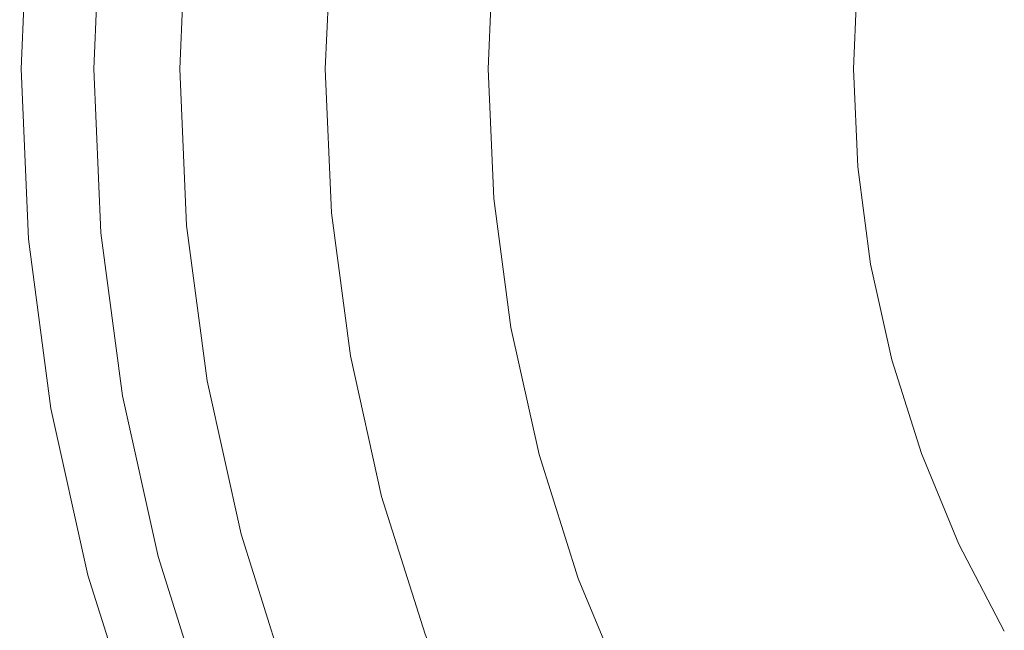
# Model space of a CAD drawing. Header units: millimetres. Extents: x -270 to 270, y -255 to 255.
# Tile 14 of 39: x -41 to -21, y -2 to 11. Entities that reach past the tile are written whole.
import ezdxf

# ---------------------------------------------------------------- set-up
doc = ezdxf.new("R2010")
doc.units = ezdxf.units.MM
doc.layers.add('LUCIDO_1', color=1, linetype='Continuous', lineweight=20, true_color=0xff0000)
doc.layers.add('Nessuna', color=7, linetype='Continuous', lineweight=9)

# ---------------------------------------------------------------- blocks, each defined once
blk = doc.blocks.new('Group')
at = {"layer": 'Nessuna', "color": 140, "linetype": 'Continuous', "lineweight": 9, "true_color": 0x00aaff, "transparency": 33554687}
for points, invisible_edges in [([(-39.626, 9.959, -70.634), (-39.48, 13.316, -70.634), (-52.016, 14.413, -69.614), (-52.21, 9.959, -69.614)], 10), ([(-44.43, 9.959, -92.559), (-44.266, 13.734, -92.559), (-40.958, 13.445, -98.064), (-41.11, 9.959, -98.064)], 10), ([(-24.023, 11.963, -98.064), (-24.11, 9.959, -98.064), (-41.11, 9.959, -98.064), (-40.958, 13.445, -98.064)], 10), ([(-39.456, 9.959, -70.655), (-39.31, 13.301, -70.655), (-39.48, 13.316, -70.634), (-39.626, 9.959, -70.634)], 11), ([(-39.288, 9.959, -70.691), (-39.143, 13.286, -70.691), (-39.31, 13.301, -70.655), (-39.456, 9.959, -70.655)], 15), ([(-39.124, 9.959, -70.741), (-38.979, 13.272, -70.741), (-39.143, 13.286, -70.691), (-39.288, 9.959, -70.691)], 15), ([(-38.964, 9.959, -70.805), (-38.82, 13.258, -70.805), (-38.979, 13.272, -70.741), (-39.124, 9.959, -70.741)], 15), ([(-38.811, 9.959, -70.882), (-38.668, 13.245, -70.882), (-38.82, 13.258, -70.805), (-38.964, 9.959, -70.805)], 15), ([(-38.665, 9.959, -70.972), (-38.522, 13.232, -70.972), (-38.668, 13.245, -70.882), (-38.811, 9.959, -70.882)], 15), ([(-38.527, 9.959, -71.075), (-38.385, 13.22, -71.075), (-38.522, 13.232, -70.972), (-38.665, 9.959, -70.972)], 15), ([(-38.399, 9.959, -71.189), (-38.257, 13.209, -71.189), (-38.385, 13.22, -71.075), (-38.527, 9.959, -71.075)], 15), ([(-38.28, 9.959, -71.313), (-38.139, 13.198, -71.313), (-38.257, 13.209, -71.189), (-38.399, 9.959, -71.189)], 15), ([(-38.173, 9.959, -71.447), (-38.032, 13.189, -71.447), (-38.139, 13.198, -71.313), (-38.28, 9.959, -71.313)], 15), ([(-38.078, 9.959, -71.59), (-37.937, 13.181, -71.59), (-38.032, 13.189, -71.447), (-38.173, 9.959, -71.447)], 15), ([(-37.995, 9.959, -71.741), (-37.855, 13.174, -71.741), (-37.937, 13.181, -71.59), (-38.078, 9.959, -71.59)], 15), ([(-37.926, 9.959, -71.898), (-37.786, 13.168, -71.898), (-37.855, 13.174, -71.741), (-37.995, 9.959, -71.741)], 15), ([(-37.87, 9.959, -72.06), (-37.73, 13.163, -72.06), (-37.786, 13.168, -71.898), (-37.926, 9.959, -71.898)], 14), ([(-34.898, 9.959, -82.112), (-34.769, 12.904, -82.112), (-37.73, 13.163, -72.06), (-37.87, 9.959, -72.06)], 10), ([(-34.616, 9.959, -82.932), (-34.489, 12.879, -82.932), (-34.769, 12.904, -82.112), (-34.898, 9.959, -82.112)], 11), ([(-34.265, 9.959, -83.724), (-34.139, 12.849, -83.724), (-34.489, 12.879, -82.932), (-34.616, 9.959, -82.932)], 15), ([(-33.847, 9.959, -84.482), (-33.722, 12.812, -84.482), (-34.139, 12.849, -83.724), (-34.265, 9.959, -83.724)], 15), ([(-33.364, 9.959, -85.202), (-33.241, 12.77, -85.202), (-33.722, 12.812, -84.482), (-33.847, 9.959, -84.482)], 15), ([(-32.821, 9.959, -85.877), (-32.7, 12.723, -85.877), (-33.241, 12.77, -85.202), (-33.364, 9.959, -85.202)], 15), ([(-32.221, 9.959, -86.503), (-32.103, 12.67, -86.503), (-32.7, 12.723, -85.877), (-32.821, 9.959, -85.877)], 15), ([(-31.57, 9.959, -87.074), (-31.454, 12.614, -87.074), (-32.103, 12.67, -86.503), (-32.221, 9.959, -86.503)], 14), ([(-24.11, 9.959, -93.064), (-24.023, 11.963, -93.064), (-31.454, 12.614, -87.074), (-31.57, 9.959, -87.074)], 10), ([(-24.11, 9.959, -93.064), (-24.11, 9.959, -98.064), (-24.023, 11.963, -98.064), (-24.023, 11.963, -93.064)], 5), ([(-39.48, 6.602, -70.634), (-39.626, 9.959, -70.634), (-52.21, 9.959, -69.614), (-52.016, 5.505, -69.614)], 10), ([(-44.266, 6.183, -92.559), (-44.43, 9.959, -92.559), (-41.11, 9.959, -98.064), (-40.958, 6.473, -98.064)], 10), ([(-40.958, 6.473, -98.064), (-41.11, 9.959, -98.064), (-24.11, 9.959, -98.064), (-24.023, 7.954, -98.064)], 10), ([(-39.31, 6.617, -70.655), (-39.456, 9.959, -70.655), (-39.626, 9.959, -70.634), (-39.48, 6.602, -70.634)], 11), ([(-39.143, 6.631, -70.691), (-39.288, 9.959, -70.691), (-39.456, 9.959, -70.655), (-39.31, 6.617, -70.655)], 15), ([(-38.979, 6.646, -70.741), (-39.124, 9.959, -70.741), (-39.288, 9.959, -70.691), (-39.143, 6.631, -70.691)], 15), ([(-38.82, 6.66, -70.805), (-38.964, 9.959, -70.805), (-39.124, 9.959, -70.741), (-38.979, 6.646, -70.741)], 15), ([(-38.668, 6.673, -70.882), (-38.811, 9.959, -70.882), (-38.964, 9.959, -70.805), (-38.82, 6.66, -70.805)], 15), ([(-38.522, 6.686, -70.972), (-38.665, 9.959, -70.972), (-38.811, 9.959, -70.882), (-38.668, 6.673, -70.882)], 15), ([(-38.385, 6.698, -71.075), (-38.527, 9.959, -71.075), (-38.665, 9.959, -70.972), (-38.522, 6.686, -70.972)], 15), ([(-38.257, 6.709, -71.189), (-38.399, 9.959, -71.189), (-38.527, 9.959, -71.075), (-38.385, 6.698, -71.075)], 15), ([(-38.139, 6.719, -71.313), (-38.28, 9.959, -71.313), (-38.399, 9.959, -71.189), (-38.257, 6.709, -71.189)], 15), ([(-38.032, 6.729, -71.447), (-38.173, 9.959, -71.447), (-38.28, 9.959, -71.313), (-38.139, 6.719, -71.313)], 15), ([(-37.937, 6.737, -71.59), (-38.078, 9.959, -71.59), (-38.173, 9.959, -71.447), (-38.032, 6.729, -71.447)], 15), ([(-37.855, 6.744, -71.741), (-37.995, 9.959, -71.741), (-38.078, 9.959, -71.59), (-37.937, 6.737, -71.59)], 15), ([(-37.786, 6.75, -71.898), (-37.926, 9.959, -71.898), (-37.995, 9.959, -71.741), (-37.855, 6.744, -71.741)], 15), ([(-37.73, 6.755, -72.06), (-37.87, 9.959, -72.06), (-37.926, 9.959, -71.898), (-37.786, 6.75, -71.898)], 14), ([(-34.769, 7.014, -82.112), (-34.898, 9.959, -82.112), (-37.87, 9.959, -72.06), (-37.73, 6.755, -72.06)], 10), ([(-34.489, 7.039, -82.932), (-34.616, 9.959, -82.932), (-34.898, 9.959, -82.112), (-34.769, 7.014, -82.112)], 11), ([(-34.139, 7.069, -83.724), (-34.265, 9.959, -83.724), (-34.616, 9.959, -82.932), (-34.489, 7.039, -82.932)], 15), ([(-33.722, 7.106, -84.482), (-33.847, 9.959, -84.482), (-34.265, 9.959, -83.724), (-34.139, 7.069, -83.724)], 15), ([(-33.241, 7.148, -85.202), (-33.364, 9.959, -85.202), (-33.847, 9.959, -84.482), (-33.722, 7.106, -84.482)], 15), ([(-32.7, 7.195, -85.877), (-32.821, 9.959, -85.877), (-33.364, 9.959, -85.202), (-33.241, 7.148, -85.202)], 15), ([(-32.103, 7.247, -86.503), (-32.221, 9.959, -86.503), (-32.821, 9.959, -85.877), (-32.7, 7.195, -85.877)], 15), ([(-31.454, 7.304, -87.074), (-31.57, 9.959, -87.074), (-32.221, 9.959, -86.503), (-32.103, 7.247, -86.503)], 14), ([(-24.023, 7.954, -93.064), (-24.11, 9.959, -93.064), (-31.57, 9.959, -87.074), (-31.454, 7.304, -87.074)], 10), ([(-24.023, 7.954, -93.064), (-24.023, 7.954, -98.064), (-24.11, 9.959, -98.064), (-24.11, 9.959, -93.064)], 5), ([(-24.023, 7.954, -98.064), (-23.761, 5.965, -98.064), (-40.503, 3.013, -98.064), (-40.958, 6.473, -98.064)], 10), ([(-23.761, 5.965, -93.064), (-24.023, 7.954, -93.064), (-31.454, 7.304, -87.074), (-31.107, 4.67, -87.074)], 10), ([(-23.761, 5.965, -93.064), (-23.761, 5.965, -98.064), (-24.023, 7.954, -98.064), (-24.023, 7.954, -93.064)], 5), ([(-31.748, 4.557, -86.503), (-32.103, 7.247, -86.503), (-32.7, 7.195, -85.877), (-32.339, 4.452, -85.877)], 15), ([(-31.107, 4.67, -87.074), (-31.454, 7.304, -87.074), (-32.103, 7.247, -86.503), (-31.748, 4.557, -86.503)], 14), ([(-33.761, 4.202, -83.724), (-34.139, 7.069, -83.724), (-34.489, 7.039, -82.932), (-34.107, 4.141, -82.932)], 15), ([(-33.349, 4.274, -84.482), (-33.722, 7.106, -84.482), (-34.139, 7.069, -83.724), (-33.761, 4.202, -83.724)], 15), ([(-32.874, 4.358, -85.202), (-33.241, 7.148, -85.202), (-33.722, 7.106, -84.482), (-33.349, 4.274, -84.482)], 15), ([(-32.339, 4.452, -85.877), (-32.7, 7.195, -85.877), (-33.241, 7.148, -85.202), (-32.874, 4.358, -85.202)], 15), ([(-34.385, 4.092, -82.112), (-34.769, 7.014, -82.112), (-37.73, 6.755, -72.06), (-37.312, 3.576, -72.06)], 10), ([(-34.107, 4.141, -82.932), (-34.489, 7.039, -82.932), (-34.769, 7.014, -82.112), (-34.385, 4.092, -82.112)], 11), ([(-38.546, 3.358, -70.741), (-38.979, 6.646, -70.741), (-39.143, 6.631, -70.691), (-38.708, 3.329, -70.691)], 15), ([(-38.389, 3.386, -70.805), (-38.82, 6.66, -70.805), (-38.979, 6.646, -70.741), (-38.546, 3.358, -70.741)], 15), ([(-38.238, 3.412, -70.882), (-38.668, 6.673, -70.882), (-38.82, 6.66, -70.805), (-38.389, 3.386, -70.805)], 15), ([(-38.094, 3.438, -70.972), (-38.522, 6.686, -70.972), (-38.668, 6.673, -70.882), (-38.238, 3.412, -70.882)], 15), ([(-37.959, 3.462, -71.075), (-38.385, 6.698, -71.075), (-38.522, 6.686, -70.972), (-38.094, 3.438, -70.972)], 15), ([(-37.832, 3.484, -71.189), (-38.257, 6.709, -71.189), (-38.385, 6.698, -71.075), (-37.959, 3.462, -71.075)], 15), ([(-37.716, 3.504, -71.313), (-38.139, 6.719, -71.313), (-38.257, 6.709, -71.189), (-37.832, 3.484, -71.189)], 15), ([(-37.61, 3.523, -71.447), (-38.032, 6.729, -71.447), (-38.139, 6.719, -71.313), (-37.716, 3.504, -71.313)], 15), ([(-37.516, 3.54, -71.59), (-37.937, 6.737, -71.59), (-38.032, 6.729, -71.447), (-37.61, 3.523, -71.447)], 15), ([(-37.435, 3.554, -71.741), (-37.855, 6.744, -71.741), (-37.937, 6.737, -71.59), (-37.516, 3.54, -71.59)], 15), ([(-37.366, 3.566, -71.898), (-37.786, 6.75, -71.898), (-37.855, 6.744, -71.741), (-37.435, 3.554, -71.741)], 15), ([(-37.312, 3.576, -72.06), (-37.73, 6.755, -72.06), (-37.786, 6.75, -71.898), (-37.366, 3.566, -71.898)], 14), ([(-39.041, 3.271, -70.634), (-39.48, 6.602, -70.634), (-52.016, 5.505, -69.614), (-51.434, 1.085, -69.614)], 10), ([(-43.772, 2.436, -92.559), (-44.266, 6.183, -92.559), (-40.958, 6.473, -98.064), (-40.503, 3.013, -98.064)], 10), ([(-38.873, 3.3, -70.655), (-39.31, 6.617, -70.655), (-39.48, 6.602, -70.634), (-39.041, 3.271, -70.634)], 11), ([(-38.708, 3.329, -70.691), (-39.143, 6.631, -70.691), (-39.31, 6.617, -70.655), (-38.873, 3.3, -70.655)], 15), ([(-23.761, 5.965, -98.064), (-23.327, 4.006, -98.064), (-39.747, -0.394, -98.064), (-40.503, 3.013, -98.064)], 10), ([(-23.327, 4.006, -93.064), (-23.761, 5.965, -93.064), (-31.107, 4.67, -87.074), (-30.532, 2.075, -87.074)], 10), ([(-23.327, 4.006, -93.064), (-23.327, 4.006, -98.064), (-23.761, 5.965, -98.064), (-23.761, 5.965, -93.064)], 5), ([(-30.532, 2.075, -87.074), (-31.107, 4.67, -87.074), (-31.748, 4.557, -86.503), (-31.161, 1.907, -86.503)], 14), ([(-31.74, 1.752, -85.877), (-32.339, 4.452, -85.877), (-32.874, 4.358, -85.202), (-32.265, 1.611, -85.202)], 15), ([(-31.161, 1.907, -86.503), (-31.748, 4.557, -86.503), (-32.339, 4.452, -85.877), (-31.74, 1.752, -85.877)], 15), ([(-32.731, 1.486, -84.482), (-33.349, 4.274, -84.482), (-33.761, 4.202, -83.724), (-33.135, 1.378, -83.724)], 15), ([(-32.265, 1.611, -85.202), (-32.874, 4.358, -85.202), (-33.349, 4.274, -84.482), (-32.731, 1.486, -84.482)], 15), ([(-33.747, 1.214, -82.112), (-34.385, 4.092, -82.112), (-37.312, 3.576, -72.06), (-36.617, 0.445, -72.06)], 10), ([(-33.475, 1.287, -82.932), (-34.107, 4.141, -82.932), (-34.385, 4.092, -82.112), (-33.747, 1.214, -82.112)], 11), ([(-33.135, 1.378, -83.724), (-33.761, 4.202, -83.724), (-34.107, 4.141, -82.932), (-33.475, 1.287, -82.932)], 15), ([(-38.698, -3.722, -98.064), (-39.747, -0.394, -98.064), (-23.327, 4.006, -98.064), (-22.723, 2.092, -98.064)], 10), ([(-22.723, 2.092, -93.064), (-23.327, 4.006, -93.064), (-30.532, 2.075, -87.074), (-29.733, -0.459, -87.074)], 10), ([(-22.723, 2.092, -93.064), (-22.723, 2.092, -98.064), (-23.327, 4.006, -98.064), (-23.327, 4.006, -93.064)], 5), ([(-37.385, 0.239, -70.972), (-38.094, 3.438, -70.972), (-38.238, 3.412, -70.882), (-37.526, 0.201, -70.882)], 15), ([(-37.252, 0.275, -71.075), (-37.959, 3.462, -71.075), (-38.094, 3.438, -70.972), (-37.385, 0.239, -70.972)], 15), ([(-37.128, 0.308, -71.189), (-37.832, 3.484, -71.189), (-37.959, 3.462, -71.075), (-37.252, 0.275, -71.075)], 15), ([(-37.014, 0.339, -71.313), (-37.716, 3.504, -71.313), (-37.832, 3.484, -71.189), (-37.128, 0.308, -71.189)], 15), ([(-36.91, 0.366, -71.447), (-37.61, 3.523, -71.447), (-37.716, 3.504, -71.313), (-37.014, 0.339, -71.313)], 15), ([(-36.818, 0.391, -71.59), (-37.516, 3.54, -71.59), (-37.61, 3.523, -71.447), (-36.91, 0.366, -71.447)], 15), ([(-36.738, 0.412, -71.741), (-37.435, 3.554, -71.741), (-37.516, 3.54, -71.59), (-36.818, 0.391, -71.59)], 15), ([(-36.671, 0.43, -71.898), (-37.366, 3.566, -71.898), (-37.435, 3.554, -71.741), (-36.738, 0.412, -71.741)], 15), ([(-36.617, 0.445, -72.06), (-37.312, 3.576, -72.06), (-37.366, 3.566, -71.898), (-36.671, 0.43, -71.898)], 14), ([(-38.314, -0.01, -70.634), (-39.041, 3.271, -70.634), (-51.434, 1.085, -69.614), (-50.469, -3.267, -69.614)], 10), ([(-38.149, 0.034, -70.655), (-38.873, 3.3, -70.655), (-39.041, 3.271, -70.634), (-38.314, -0.01, -70.634)], 11), ([(-37.987, 0.078, -70.691), (-38.708, 3.329, -70.691), (-38.873, 3.3, -70.655), (-38.149, 0.034, -70.655)], 15), ([(-37.828, 0.12, -70.741), (-38.546, 3.358, -70.741), (-38.708, 3.329, -70.691), (-37.987, 0.078, -70.691)], 15), ([(-37.674, 0.162, -70.805), (-38.389, 3.386, -70.805), (-38.546, 3.358, -70.741), (-37.828, 0.12, -70.741)], 15), ([(-37.526, 0.201, -70.882), (-38.238, 3.412, -70.882), (-38.389, 3.386, -70.805), (-37.674, 0.162, -70.805)], 15), ([(-42.954, -1.253, -92.559), (-43.772, 2.436, -92.559), (-40.503, 3.013, -98.064), (-39.747, -0.394, -98.064)], 10), ([(-37.363, -6.946, -98.064), (-38.698, -3.722, -98.064), (-22.723, 2.092, -98.064), (-21.955, 0.239, -98.064)], 10), ([(-29.733, -0.459, -87.074), (-30.532, 2.075, -87.074), (-31.161, 1.907, -86.503), (-30.345, -0.682, -86.503)], 14), ([(-21.955, 0.239, -93.064), (-22.723, 2.092, -93.064), (-29.733, -0.459, -87.074), (-28.716, -2.914, -87.074)], 10), ([(-21.955, 0.239, -93.064), (-21.955, 0.239, -98.064), (-22.723, 2.092, -98.064), (-22.723, 2.092, -93.064)], 5), ([(-30.345, -0.682, -86.503), (-31.161, 1.907, -86.503), (-31.74, 1.752, -85.877), (-30.908, -0.887, -85.877)], 15), ([(-31.419, -1.072, -85.202), (-32.265, 1.611, -85.202), (-32.731, 1.486, -84.482), (-31.872, -1.238, -84.482)], 15), ([(-30.908, -0.887, -85.877), (-31.74, 1.752, -85.877), (-32.265, 1.611, -85.202), (-31.419, -1.072, -85.202)], 15), ([(-31.872, -1.238, -84.482), (-32.731, 1.486, -84.482), (-33.135, 1.378, -83.724), (-32.266, -1.381, -83.724)], 15), ([(-32.86, -1.597, -82.112), (-33.747, 1.214, -82.112), (-36.617, 0.445, -72.06), (-35.653, -2.614, -72.06)], 10), ([(-32.596, -1.501, -82.932), (-33.475, 1.287, -82.932), (-33.747, 1.214, -82.112), (-32.86, -1.597, -82.112)], 11), ([(-32.266, -1.381, -83.724), (-33.135, 1.378, -83.724), (-33.475, 1.287, -82.932), (-32.596, -1.501, -82.932)], 15), ([(-35.771, -2.656, -71.741), (-36.738, 0.412, -71.741), (-36.818, 0.391, -71.59), (-35.848, -2.685, -71.59)], 15), ([(-35.705, -2.633, -71.898), (-36.671, 0.43, -71.898), (-36.738, 0.412, -71.741), (-35.771, -2.656, -71.741)], 15), ([(-35.653, -2.614, -72.06), (-36.617, 0.445, -72.06), (-36.671, 0.43, -71.898), (-35.705, -2.633, -71.898)], 14), ([(-36.537, -2.935, -70.882), (-37.526, 0.201, -70.882), (-37.674, 0.162, -70.805), (-36.681, -2.988, -70.805)], 15), ([(-36.4, -2.886, -70.972), (-37.385, 0.239, -70.972), (-37.526, 0.201, -70.882), (-36.537, -2.935, -70.882)], 15), ([(-36.271, -2.838, -71.075), (-37.252, 0.275, -71.075), (-37.385, 0.239, -70.972), (-36.4, -2.886, -70.972)], 15), ([(-21.955, 0.239, -98.064), (-21.029, -1.541, -98.064), (-35.751, -10.041, -98.064), (-37.363, -6.946, -98.064)], 10), ([(-36.15, -2.794, -71.189), (-37.128, 0.308, -71.189), (-37.252, 0.275, -71.075), (-36.271, -2.838, -71.075)], 15), ([(-36.039, -2.754, -71.313), (-37.014, 0.339, -71.313), (-37.128, 0.308, -71.189), (-36.15, -2.794, -71.189)], 15), ([(-35.938, -2.717, -71.447), (-36.91, 0.366, -71.447), (-37.014, 0.339, -71.313), (-36.039, -2.754, -71.313)], 15), ([(-35.848, -2.685, -71.59), (-36.818, 0.391, -71.59), (-36.91, 0.366, -71.447), (-35.938, -2.717, -71.447)], 15), ([(-21.029, -1.541, -93.064), (-21.955, 0.239, -93.064), (-28.716, -2.914, -87.074), (-27.489, -5.271, -87.074)], 10), ([(-21.029, -1.541, -93.064), (-21.029, -1.541, -98.064), (-21.955, 0.239, -98.064), (-21.955, 0.239, -93.064)], 5), ([(-37.143, -3.156, -70.655), (-38.149, 0.034, -70.655), (-38.314, -0.01, -70.634), (-37.304, -3.214, -70.634)], 11), ([(-36.986, -3.099, -70.691), (-37.987, 0.078, -70.691), (-38.149, 0.034, -70.655), (-37.143, -3.156, -70.655)], 15), ([(-36.831, -3.042, -70.741), (-37.828, 0.12, -70.741), (-37.987, 0.078, -70.691), (-36.986, -3.099, -70.691)], 15), ([(-36.681, -2.988, -70.805), (-37.674, 0.162, -70.805), (-37.828, 0.12, -70.741), (-36.831, -3.042, -70.741)], 15), ([(-37.304, -3.214, -70.634), (-38.314, -0.01, -70.634), (-50.469, -3.267, -69.614), (-49.129, -7.518, -69.614)], 10), ([(-41.818, -4.857, -92.559), (-42.954, -1.253, -92.559), (-39.747, -0.394, -98.064), (-38.698, -3.722, -98.064)], 10), ([(-28.716, -2.914, -87.074), (-29.733, -0.459, -87.074), (-30.345, -0.682, -86.503), (-29.306, -3.189, -86.503)], 14), ([(-29.306, -3.189, -86.503), (-30.345, -0.682, -86.503), (-30.908, -0.887, -85.877), (-29.85, -3.442, -85.877)], 15), ([(-29.85, -3.442, -85.877), (-30.908, -0.887, -85.877), (-31.419, -1.072, -85.202), (-30.342, -3.672, -85.202)], 15), ([(-30.342, -3.672, -85.202), (-31.419, -1.072, -85.202), (-31.872, -1.238, -84.482), (-30.779, -3.876, -84.482)], 15), ([(-31.159, -4.053, -83.724), (-32.266, -1.381, -83.724), (-32.596, -1.501, -82.932), (-31.477, -4.201, -82.932)], 15), ([(-30.779, -3.876, -84.482), (-31.872, -1.238, -84.482), (-32.266, -1.381, -83.724), (-31.159, -4.053, -83.724)], 15), ([(-31.477, -4.201, -82.932), (-32.596, -1.501, -82.932), (-32.86, -1.597, -82.112), (-31.732, -4.32, -82.112)], 11)]:
    blk.add_3dface(points, dxfattribs=dict(at, invisible_edges=invisible_edges))

msp = doc.modelspace()

# ---------------------------------------------------------------- block references
at = {"layer": 'LUCIDO_1', "color": 7, "transparency": 33554687}
msp.add_blockref('Group', (0, 0), dxfattribs=at)

doc.saveas('drawing.dxf')
